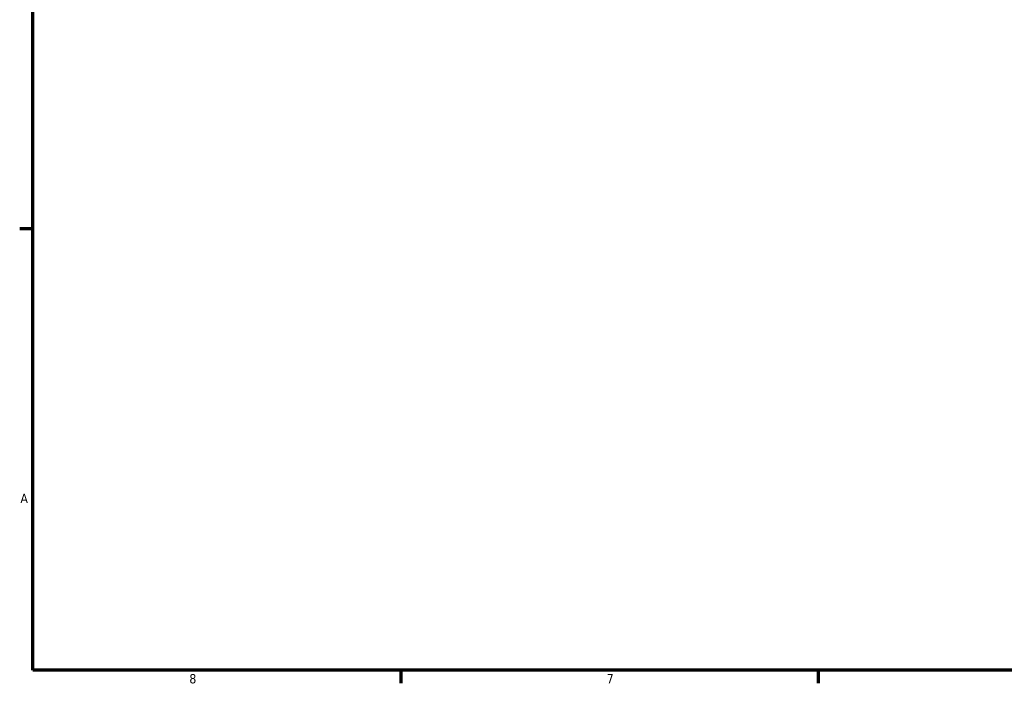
# Model space of a CAD drawing. Header units: inches. Extents: x 0.1 to 36.9, y -6.4 to 25.7.
# Tile 1 of 6: x 0.4 to 10.4, y 0.9 to 7.6. Entities that reach past the tile are written whole.
import ezdxf

# ---------------------------------------------------------------- set-up
doc = ezdxf.new("R2010")
doc.units = ezdxf.units.IN
doc.header["$MEASUREMENT"] = 0
doc.layers.add('Border (ANSI)', color=7, linetype='Continuous', lineweight=70)
doc.styles.add('Note Text (ANSI)', font='tahoma.ttf')

# ---------------------------------------------------------------- blocks, each defined once
blk = doc.blocks.new('Borders Default Border')
at = {"layer": 'Border (ANSI)'}
for p, q in [((0.5, 5.5), (0.366, 5.5)), ((4.25, 1), (4.25, 0.866)), ((8.5, 1), (8.5, 0.866))]:
    blk.add_line(p, q, dxfattribs=at)
at = {"layer": 'Border (ANSI)', "flags": 128}
blk.add_lwpolyline([(0.5, 1), (0.5, 21), (33.5, 21), (33.5, 1), (0.5, 1)], dxfattribs=at)
at = {"layer": 'Border (ANSI)', "color": 5, "true_color": 0x0000ff, "char_height": 0.0945, "attachment_point": 7, "style": 'Note Text (ANSI)'}
for s, insert in [('A', (0.373, 2.703)), ('8', (2.094, 0.863)), ('7', (6.346, 0.866))]:
    blk.add_mtext(s, dxfattribs=dict(at, insert=insert))

msp = doc.modelspace()

# ---------------------------------------------------------------- block references
msp.add_blockref('Borders Default Border', (0, 0))

doc.saveas('drawing.dxf')
